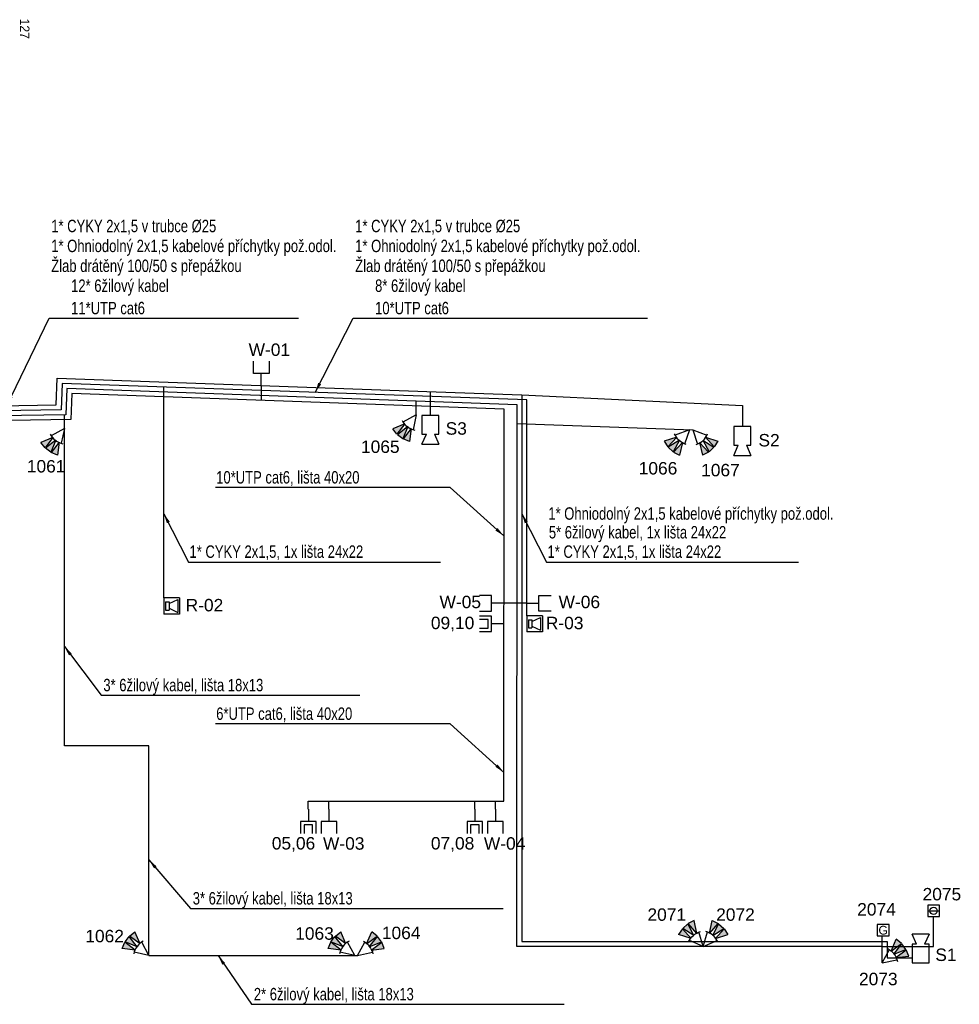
# Model space of a CAD drawing. Header units: millimetres. Extents: x -20525 to 389074, y 15321 to 305607.
# Tile 6 of 12: x 5911 to 24811, y 40292 to 60089. Entities that reach past the tile are written whole.
import ezdxf
from ezdxf.enums import TextEntityAlignment as Align

# ---------------------------------------------------------------- set-up
doc = ezdxf.new("R2010")
doc.units = ezdxf.units.MM
for name, color, linetype in [('_blok SENIK', 254, 'Continuous'), ('_EPS', 240, 'Continuous'), ('_EPS_trasy', 240, 'Continuous'), ('_EZS', 94, 'Continuous'), ('_EZS_popis', 94, 'Continuous'), ('_EZS_trasy', 94, 'Continuous'), ('_Rozhlas', 210, 'Continuous'), ('_Rozhlas_popis', 210, 'Continuous'), ('_Rozhlas_trasy', 210, 'Continuous'), ('_SK', 180, 'Continuous'), ('_SK_popis', 180, 'Continuous'), ('_SK_trasy', 180, 'Continuous')]:
    doc.layers.add(name, color=color, linetype=linetype)
doc.styles.add('ARIEL', font='arial.ttf')
doc.styles.add('SIMPLEX', font='SIMPLEX', dxfattribs={"width": 0.75})
doc.styles.get("Standard").update_dxf_attribs({"font": 'arial.ttf'})
doc.styles.add('VCDSTYLE03', font='txt')
doc.dimstyles.new('ISO-25', dxfattribs={"dimtxt": 2.5, "dimasz": 2.5, "dimexe": 1.25, "dimexo": 0.625, "dimtad": 1, "dimtxsty": 'Standard', "dimcen": 2.5, "dimadec": 0, "dimazin": 0, "dimtfac": 1, "dimtmove": 0, "dimatfit": 3, "dimfxl": 1, "dimarcsym": 0})

# ---------------------------------------------------------------- blocks, each defined once
blk = doc.blocks.new('EZS_OPTICKÝ HLÁSIČ KOUŘE')
at = {"color": 0, "linetype": 'ByBlock', "lineweight": -2}
for p, q in [((13037, 9872), (12798, 9872)), ((12798, 9872), (12798, 9644)), ((12798, 9758), (13037, 9758)), ((13037, 9644), (13037, 9872)), ((12798, 9644), (13037, 9644))]:
    blk.add_line(p, q, dxfattribs=at)
blk.add_circle((12917, 9758), 73.9, dxfattribs=at)
at = {"color": 0, "linetype": 'ByBlock', "lineweight": -2, "style": 'SIMPLEX', "width": 0.75, "flags": 1}
for tag, p in [('CISLO', (12809, 9865)), ('PODSYSTEM', (12809, 9861)), ('NAZEV', (12809, 9857)), ('TYP', (12809, 9852)), ('UMISTENI', (12809, 9848))]:
    blk.add_attdef(tag, p, '', height=2.5, dxfattribs=at)
blk = doc.blocks.new('EZS_PIR VĚJÍŘ')
at = {"linetype": 'ByBlock', "lineweight": -2}
h = blk.add_hatch(color=0, dxfattribs=at)
h.paths.add_polyline_path([(2712, 55508), (2490, 55381, -0.002462), (2490, 55377), (2746, 55376)])
h.paths.add_polyline_path([(2746, 55367), (2499, 55301, -0.002375), (2499, 55297), (2746, 55231)])
h.paths.add_polyline_path([(2746, 55219), (2491, 55219, -0.002593), (2490, 55215), (2711, 55087)])
h.paths.add_polyline_path([(2491, 55219), (2483, 55219), (2490, 55215, 0.002593)])
h.paths.add_polyline_path([(2499, 55301), (2492, 55299), (2499, 55297, 0.002375)])
h.paths.add_polyline_path([(2490, 55381), (2483, 55377), (2490, 55377, 0.002462)])
at = {"color": 0, "linetype": 'ByBlock', "lineweight": -2}
for p, q in [((2483, 55377), (2712, 55508)), ((2712, 55508), (2746, 55376)), ((2201, 55297), (2476, 55426)), ((2201, 55297), (2477, 55169)), ((2483, 55377), (2746, 55376)), ((2492, 55299), (2746, 55367)), ((2492, 55299), (2746, 55231)), ((2746, 55367), (2746, 55231)), ((2483, 55219), (2711, 55087)), ((2483, 55219), (2746, 55219)), ((2746, 55219), (2711, 55087))]:
    blk.add_line(p, q, dxfattribs=at)
blk.add_arc((2121, 55297), 378, 335.0159, 25.0159, dxfattribs=at)
at = {"color": 0, "linetype": 'ByBlock', "lineweight": -2, "style": 'SIMPLEX', "width": 0.75, "flags": 1}
for tag, p in [('SMYCKA', (2446, 55402)), ('PODSYSTEM', (2446, 55398)), ('NAZEV', (2446, 55394)), ('TYP', (2446, 55390)), ('UMISTENI', (2446, 55385))]:
    blk.add_attdef(tag, p, '', height=2.5, dxfattribs=at)
blk = doc.blocks.new('RU_REPRODUKTOR SKŘÍŇKA')
at = {"color": 0, "linetype": 'ByBlock', "lineweight": -2}
for p, q in [((1167.74, -487.54), (1167.74, -490.81)), ((1170.89, -487.54), (1167.74, -487.54)), ((1168.09, -488.36), (1168.09, -489.99)), ((1168.09, -488.36), (1168.79, -488.36)), ((1168.79, -488.71), (1170.54, -487.89)), ((1168.79, -488.36), (1168.79, -489.99)), ((1170.54, -487.89), (1170.54, -490.46)), ((1170.89, -487.54), (1170.89, -490.81)), ((1170.89, -490.81), (1167.74, -490.81)), ((1168.09, -489.99), (1168.79, -489.99)), ((1168.79, -489.64), (1170.54, -490.46))]:
    blk.add_line(p, q, dxfattribs=at)
at = {"color": 0, "linetype": 'ByBlock', "lineweight": -2, "style": 'SIMPLEX', "width": 0.75, "flags": 1}
for tag, p in [('CISLO', (1169.25, -488.65)), ('NAZEV', (1169.25, -489.08)), ('TYP', (1169.25, -489.51)), ('UMISTENI', (1169.25, -489.94))]:
    blk.add_attdef(tag, p, '', height=0.25, dxfattribs=at)
blk = doc.blocks.new('SK_DATOVÁ ZÁSUVKA 2xRJ45')
at = {"color": 0, "linetype": 'ByBlock', "lineweight": -2}
for p, q in [((1169.31, -337.61), (1166.86, -337.61)), ((1168.61, -338.31), (1166.86, -338.31)), ((1168.61, -340.04), (1168.61, -338.31)), ((1169.31, -340.74), (1169.31, -337.61)), ((1166.86, -340.04), (1168.61, -340.04)), ((1171.76, -339.18), (1169.31, -339.18)), ((1166.86, -340.74), (1169.31, -340.74))]:
    blk.add_line(p, q, dxfattribs=at)
at = {"color": 0, "linetype": 'ByBlock', "lineweight": -2, "style": 'SIMPLEX', "width": 0.75, "flags": 1}
for tag, p in [('CISLO_PORTU', (1167.03, -338.7)), ('TYP', (1167.03, -339.56)), ('NAZEV', (1167.03, -339.13)), ('UMISTENI', (1167.03, -339.99))]:
    blk.add_attdef(tag, p, '', height=0.25, dxfattribs=at)
blk = doc.blocks.new('SK_DATOVÁ ZÁSUVKA 1xRJ45')
at = {"color": 0, "linetype": 'ByBlock', "lineweight": -2}
for p, q in [((1169.31, -327.61), (1166.86, -327.61)), ((1169.31, -330.74), (1169.31, -327.61)), ((1171.76, -329.18), (1169.31, -329.18)), ((1166.86, -330.74), (1169.31, -330.74))]:
    blk.add_line(p, q, dxfattribs=at)
at = {"color": 0, "linetype": 'ByBlock', "lineweight": -2, "style": 'SIMPLEX', "width": 0.75, "flags": 1}
for tag, p in [('TYP', (1167.26, -328.87)), ('CISLO_PORTU', (1167.26, -328.02)), ('NAZEV', (1167.26, -328.45)), ('UMISTENI', (1167.26, -329.3))]:
    blk.add_attdef(tag, p, '', height=0.25, dxfattribs=at)
blk = doc.blocks.new('Senik')
at = {"color": 0, "style": 'VCDSTYLE03', "width": 0.98}
blk.add_text('127', height=187.5, dxfattribs=at).set_placement((-679.882507, 14201.948242))
blk = doc.blocks.new('EZS_DETEKTOR PLYNU')
at = {"color": 0, "linetype": 'ByBlock', "lineweight": -2}
for p, q in [((13037, 11872), (12798, 11872)), ((12798, 11872), (12798, 11644)), ((13037, 11644), (13037, 11872)), ((12798, 11644), (13037, 11644))]:
    blk.add_line(p, q, dxfattribs=at)
blk.add_text('G', height=175, dxfattribs=at).set_placement((12917, 11758), align=Align.MIDDLE_CENTER)
at = {"color": 0, "linetype": 'ByBlock', "lineweight": -2, "style": 'SIMPLEX', "width": 0.75, "flags": 1}
for tag, p in [('CISLO', (12809, 11864)), ('PODSYSTEM', (12809, 11860)), ('NAZEV', (12809, 11855)), ('TYP', (12809, 11851)), ('UMISTENI', (12809, 11847))]:
    blk.add_attdef(tag, p, '', height=2.5, dxfattribs=at)
blk = doc.blocks.new('EPS_SIRÉNA VNITŘNÍ')
at = {"color": 0, "linetype": 'ByBlock', "lineweight": -2}
for p, q in [((1198.36, -437.39), (1198.36, -440.82)), ((1202.12, -437.39), (1198.36, -437.39)), ((1202.12, -438.28), (1202.12, -437.39)), ((1202.12, -438.28), (1204.16, -437.39)), ((1204.16, -440.82), (1204.16, -437.39)), ((1198.36, -440.82), (1202.12, -440.82)), ((1202.12, -440.82), (1202.12, -439.92))]:
    blk.add_line(p, q, dxfattribs=at)
at = {"color": 0, "linetype": 'ByBlock', "lineweight": -2, "ltscale": 20}
blk.add_line((1204.16, -440.82), (1202.12, -439.92), dxfattribs=at)
at = {"color": 0, "linetype": 'ByBlock', "lineweight": -2, "style": 'SIMPLEX', "width": 0.75, "flags": 1}
for tag, p in [('CISLO', (1198.66, -437.79)), ('TYP', (1198.66, -438.64)), ('NAZEV', (1198.66, -438.22)), ('UMISTENI', (1198.66, -439.07))]:
    blk.add_attdef(tag, p, '', height=0.25, dxfattribs=at)

msp = doc.modelspace()

# ---------------------------------------------------------------- linework, layer by layer
at = {"layer": '_EPS_trasy'}
msp.add_line((14173, 52132), (14173, 52612), dxfattribs=at)
for points in [[(2685, 48531), (2310, 48531), (2310, 52468), (3910, 52468), (3910, 52568), (4809, 52568), (4813, 52315), (5509, 52326), (6648, 52345), (6668, 52881), (14287, 52608), (16014, 52547), (20447, 52330), (20447, 51908)], [(16014, 52547), (16013, 41556), (23360, 41556), (23360, 41226), (23860, 41226)]]:
    msp.add_lwpolyline(points, dxfattribs=at)
at = {"layer": '_EZS_trasy'}
for p, q in [((13889, 52142), (13889, 52420)), ((15912, 51970), (19452, 51846))]:
    msp.add_line(p, q, dxfattribs=at)
for points in [[(15916, 52347), (6861, 52673), (6841, 52147), (4610, 52111), (4610, 52368), (2410, 52368)], [(23260, 41126), (23260, 41456), (15910, 41456), (15916, 52347)], [(8510, 41276), (8510, 45488), (6810, 45488), (6810, 51871), (6810, 52145)], [(23260, 41456), (24295, 41456), (24295, 42059)], [(23260, 41456), (23260, 41669)], [(8510, 41276), (12710, 41276)]]:
    msp.add_lwpolyline(points, dxfattribs=at)
at = {"layer": '_Rozhlas_trasy'}
for p, q in [((8810, 48465), (8810, 52707)), ((16110, 48106), (16110, 52447))]:
    msp.add_line(p, q, dxfattribs=at)
msp.add_lwpolyline([(16110, 52447), (6765, 52777), (6745, 52246), (4710, 52213), (4710, 52468), (4010, 52468)], dxfattribs=at)
at = {"layer": '_SK_trasy'}
for p, q in [((10770, 52732), (10770, 52432)), ((16108, 48356), (15650, 48356)), ((11717, 44216), (11717, 44376)), ((12131, 44216), (12131, 44376)), ((15066, 44216), (15066, 44376)), ((15480, 44216), (15480, 44376))]:
    msp.add_line(p, q, dxfattribs=at)
for points in [[(15654, 52255), (6958, 52570), (6938, 52049), (4509, 52010)], [(11717, 44376), (15650, 44376), (15654, 52255)]]:
    msp.add_lwpolyline(points, dxfattribs=at)

# ---------------------------------------------------------------- block references
at = {"layer": '_blok SENIK', "rotation": 270}
msp.add_blockref('Senik', (-8282, 59431), dxfattribs=at)
at = {"layer": '_EPS', "linetype": 'ByBlock', "xscale": 100, "yscale": 100, "zscale": 100}
for p, rotation in [((58084, 171968), 270), ((64357, 171744), 270), ((-19878, -78711), 89.99999999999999)]:
    msp.add_blockref('EPS_SIRÉNA VNITŘNÍ', p, dxfattribs=dict(at, rotation=rotation))
at = {"layer": '_EZS', "linetype": 'ByBlock'}
for p, rotation in [((-29101, 86992), 233.2496890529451), ((-36180, 86719), 233.2496890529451), ((-22305, 15527), 313.2950585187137), ((59572, 3119), 48.43310838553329), ((43360, 84266), 143.2496890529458), ((47500, 84266), 143.2496890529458)]:
    msp.add_blockref('EZS_PIR VĚJÍŘ', p, dxfattribs=dict(at, rotation=rotation))
at = {"layer": '_EZS', "linetype": 'ByBlock', "xscale": -1}
for p, rotation in [((61137, 15527), 46.70494148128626), ((-20252, 3119), 311.5668916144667), ((-22140, 84266), 216.750310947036), ((-11590, 84116), 216.750310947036)]:
    msp.add_blockref('EZS_PIR VĚJÍŘ', p, dxfattribs=dict(at, rotation=rotation))
at = {"layer": '_EZS'}
msp.add_blockref('EZS_OPTICKÝ HLÁSIČ KOUŘE', (11377, 32415), dxfattribs=at)
at = {"layer": '_EZS', "linetype": 'ByBlock'}
msp.add_blockref('EZS_DETEKTOR PLYNU', (10362, 30024), dxfattribs=at)
at = {"layer": '_Rozhlas', "linetype": 'ByBlock', "xscale": 100, "yscale": 100, "zscale": 100}
for p in [(-107964, 97219), (-100664, 96860)]:
    msp.add_blockref('RU_REPRODUKTOR SKŘÍŇKA', p, dxfattribs=at)
at = {"layer": '_SK', "linetype": 'ByBlock', "yscale": 100, "zscale": 100}
for name, p, xscale, rotation in [('SK_DATOVÁ ZÁSUVKA 1xRJ45', (-22147, 169908), -100, 90), ('SK_DATOVÁ ZÁSUVKA 2xRJ45', (-22200, -72960), 100, 89.99999999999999), ('SK_DATOVÁ ZÁSUVKA 1xRJ45', (-20786, -72960), 100, 89.99999999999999), ('SK_DATOVÁ ZÁSUVKA 2xRJ45', (-18852, -72960), 100, 89.99999999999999), ('SK_DATOVÁ ZÁSUVKA 1xRJ45', (-17438, -72960), 100, 89.99999999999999)]:
    msp.add_blockref(name, p, dxfattribs=dict(at, xscale=xscale, rotation=rotation))
for name, p, xscale in [('SK_DATOVÁ ZÁSUVKA 1xRJ45', (-101528, 81273), 100), ('SK_DATOVÁ ZÁSUVKA 1xRJ45', (133285, 81273), -100), ('SK_DATOVÁ ZÁSUVKA 2xRJ45', (-101528, 81860), 100)]:
    msp.add_blockref(name, p, dxfattribs=dict(at, xscale=xscale))

# ---------------------------------------------------------------- texts
at = {"layer": '_EPS', "style": 'ARIEL'}
for s, p in [('S3', (14479, 51870)), ('S2', (20771, 51634)), ('S1', (24328, 41288))]:
    msp.add_text(s, height=250, dxfattribs=at).set_placement(p, align=Align.MIDDLE_LEFT)
at = {"layer": '_EPS_trasy', "style": 'ARIEL', "width": 0.75}
for p in [(6546, 55541), (12660, 55541), (16544, 50160)]:
    msp.add_text('1* Ohniodolný 2x1,5 kabelové příchytky pož.odol.', height=250, dxfattribs=at).set_placement(p, align=Align.MIDDLE_LEFT)
at = {"layer": '_EZS_popis', "style": 'ARIEL'}
for s, p in [('1065', (12776, 51503)), ('1061', (6055, 51110)), ('1066', (18362, 51070)), ('1067', (19618, 51033)), ('2075', (24072, 42507)), ('2071', (18538, 42096)), ('2072', (19920, 42096)), ('2074', (22757, 42202)), ('1062', (7231, 41664)), ('1063', (11453, 41716)), ('1064', (13196, 41728)), ('2073', (22793, 40801))]:
    msp.add_text(s, height=250, dxfattribs=at).set_placement(p, align=Align.MIDDLE_LEFT)
at = {"layer": '_EZS_trasy', "color": 0, "style": 'ARIEL', "width": 0.75}
for p in [(6546, 55141), (12660, 55141)]:
    msp.add_text('Žlab drátěný 100/50 s přepážkou', height=250, dxfattribs=at).set_placement(p, align=Align.MIDDLE_LEFT)
at = {"layer": '_EZS_trasy', "style": 'ARIEL', "width": 0.75}
for s, p in [('12* 6žilový kabel', (6946, 54741)), ('8* 6žilový kabel', (13060, 54741)), ('5* 6žilový kabel, 1x lišta 24x22', (16555, 49784)), ('3* 6žilový kabel, lišta 18x13', (7594, 46711)), ('3* 6žilový kabel, lišta 18x13', (9392, 42424)), ('2* 6žilový kabel, lišta 18x13', (10621, 40497))]:
    msp.add_text(s, height=250, dxfattribs=at).set_placement(p, align=Align.MIDDLE_LEFT)
at = {"layer": '_Rozhlas_popis', "style": 'ARIEL'}
for s, p in [('R-02', (9249, 48318)), ('R-03', (16494, 47959))]:
    msp.add_text(s, height=250, dxfattribs=at).set_placement(p, align=Align.MIDDLE_LEFT)
at = {"layer": '_Rozhlas_trasy', "style": 'ARIEL', "width": 0.75}
for s, p in [('1* CYKY 2x1,5 v trubce %%C25', (6546, 55941)), ('1* CYKY 2x1,5 v trubce %%C25', (12660, 55941)), ('1* CYKY 2x1,5, 1x lišta 24x22', (9327, 49394)), ('1* CYKY 2x1,5, 1x lišta 24x22', (16528, 49394))]:
    msp.add_text(s, height=250, dxfattribs=at).set_placement(p, align=Align.MIDDLE_LEFT)
at = {"layer": '_SK_popis', "style": 'ARIEL'}
for s, p in [('W-01', (10516, 53454)), ('W-05', (14356, 48382)), ('W-06', (16751, 48382)), ('09,10', (14182, 47961)), ('05,06', (10982, 43530)), ('W-03', (12012, 43526)), ('07,08', (14182, 43530)), ('W-04', (15248, 43526))]:
    msp.add_text(s, height=250, dxfattribs=at).set_placement(p, align=Align.MIDDLE_LEFT)
at = {"layer": '_SK_trasy', "style": 'ARIEL', "width": 0.75}
for s, p in [('11*UTP cat6', (6946, 54291)), ('10*UTP cat6', (13060, 54291)), ('10*UTP cat6, lišta 40x20', (9864, 50888)), ('6*UTP cat6, lišta 40x20', (9864, 46136))]:
    msp.add_text(s, height=250, dxfattribs=at).set_placement(p, align=Align.MIDDLE_LEFT)

# ---------------------------------------------------------------- leaders
at = {"layer": '_SK_popis', "color": 0}
for points in [[(5652, 52328), (6502, 54088), (11519, 54088)], [(11855, 52595), (12617, 54088), (18540, 54088)], [(15650, 49709), (14572, 50685), (9851, 50685)], [(8810, 50157), (9310, 49181), (14374, 49181)], [(16010, 50157), (16510, 49181), (21575, 49181)], [(6810, 47485), (7549, 46508), (12750, 46508)], [(15650, 44956), (14572, 45933), (9851, 45933)], [(8510, 43197), (9347, 42221), (15634, 42221)], [(9902, 41271), (10576, 40294), (16863, 40294)]]:
    msp.add_leader(points, dimstyle='ISO-25', override={"dimasz": 200, "dimgap": 0.625, "dimtad": 0}, dxfattribs=at)

doc.saveas('drawing.dxf')
